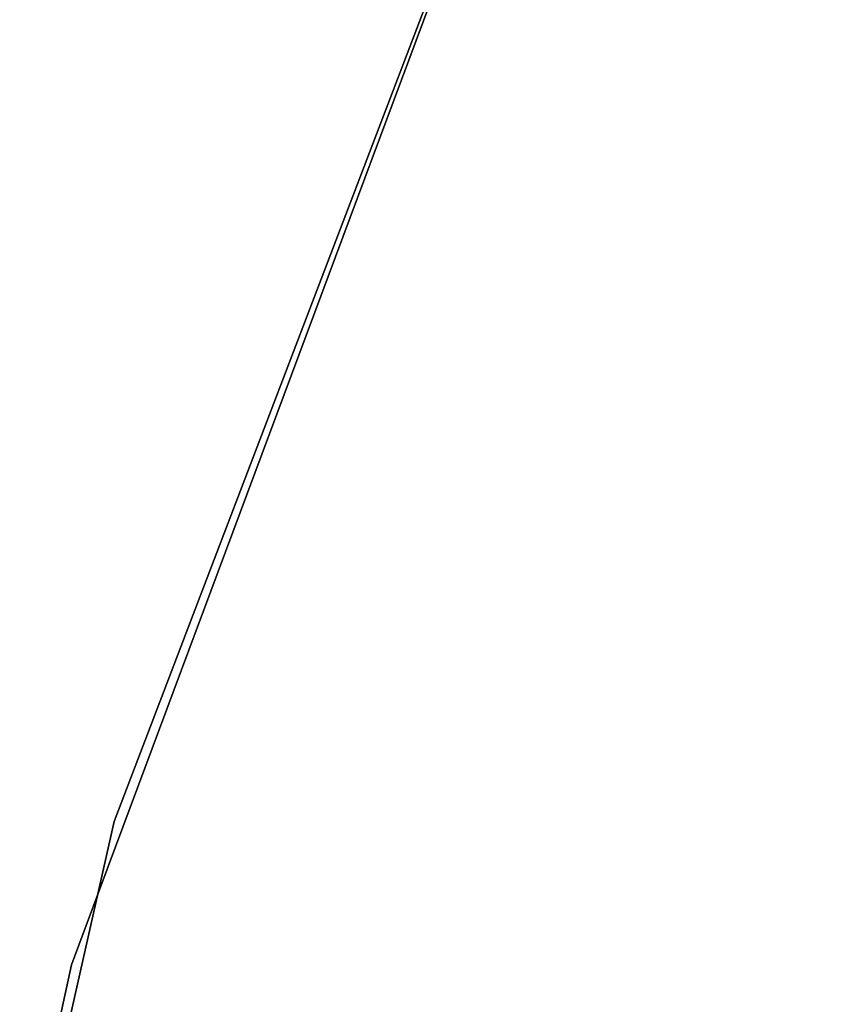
# Model space of a CAD drawing. Header units: millimetres. Extents: x 0.3 to 65.3, y -48.3 to 46.8.
# Tile 235 of 256: x 8.8 to 9.8, y -10.4 to -9.2. Entities that reach past the tile are written whole.
import ezdxf

# ---------------------------------------------------------------- set-up
doc = ezdxf.new("R2010")
doc.units = ezdxf.units.MM
doc.header["$LTSCALE"] = 25.4
doc.layers.get('0').update_dxf_attribs({"true_color": 0xff5454})

# ---------------------------------------------------------------- blocks, each defined once
blk = doc.blocks.new('NICO-9517.STL')
at = {"color": 7, "true_color": 0xffffff}
mesh = blk.add_polyface(dxfattribs=at)
corners = [(10.1651, -6.8756, 20.7114), (8.8928, -10.208, 18.0114), (8.8928, -10.208, 20.7114), (10.1651, -6.8756, 18.0114)]
mesh.append_faces([[corners[k] for k in face] for face in [(0, 1, 2), (1, 0, 3)]], dxfattribs={"vtx0": -1, "color": 7})
mesh = blk.add_polyface(dxfattribs=at)
corners = [(10.0843, -7.0507, 135.2114), (8.8378, -10.3928, 132.5114), (8.8378, -10.3928, 135.2114), (10.0843, -7.0507, 132.5114)]
mesh.append_faces([[corners[k] for k in face] for face in [(0, 1, 2), (1, 0, 3)]], dxfattribs={"vtx0": -1, "color": 7})
mesh = blk.add_polyface(dxfattribs=at)
corners = [(8.8928, -10.208, 20.7114), (8.1078, -13.6875, 18.0114), (8.1078, -13.6875, 20.7114), (8.8928, -10.208, 18.0114)]
mesh.append_faces([[corners[k] for k in face] for face in [(0, 1, 2), (1, 0, 3)]], dxfattribs={"vtx0": -1, "color": 7})
mesh = blk.add_polyface(dxfattribs=at)
corners = [(8.8378, -10.3928, 135.2114), (8.0796, -13.8782, 132.5114), (8.0796, -13.8782, 135.2114), (8.8378, -10.3928, 132.5114)]
mesh.append_faces([[corners[k] for k in face] for face in [(0, 1, 2), (1, 0, 3)]], dxfattribs={"vtx0": -1, "color": 7})

msp = doc.modelspace()

# ---------------------------------------------------------------- block references
at = {"color": 0}
msp.add_blockref('NICO-9517.STL', (0, 0), dxfattribs=at)

doc.saveas('drawing.dxf')
